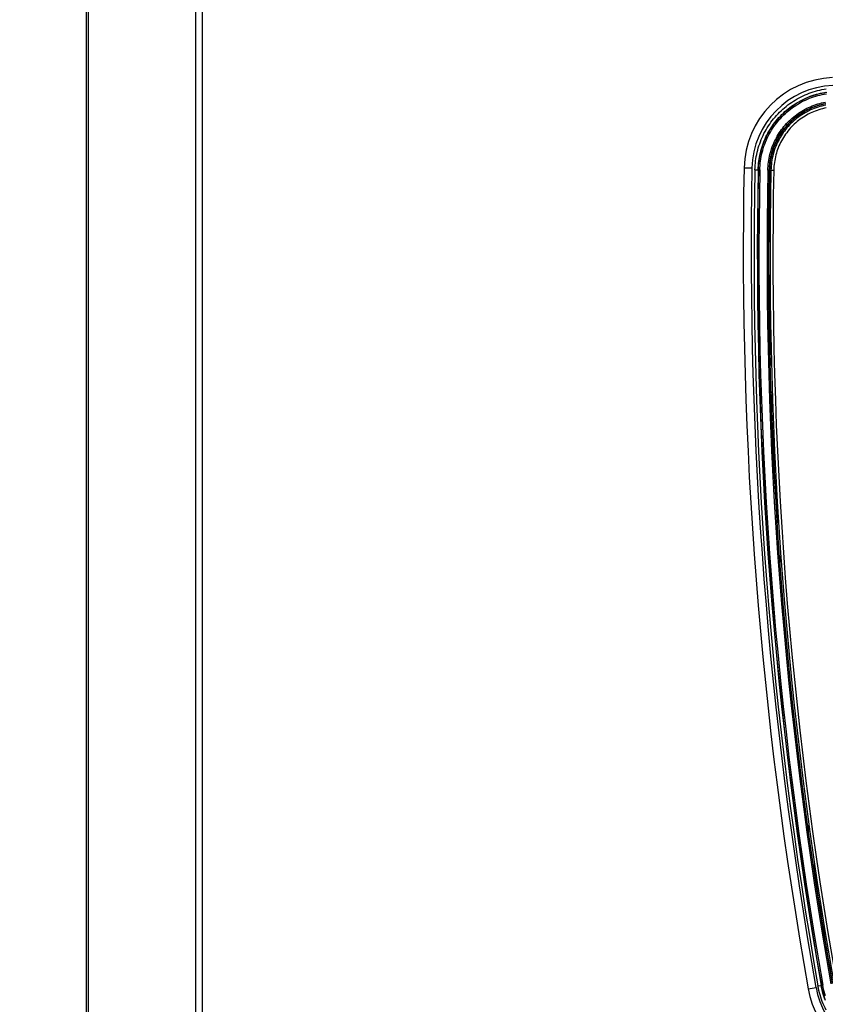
# Model space of a CAD drawing. Header units: centimetres. Extents: x 4745 to 39369, y 17389 to 19524.
# Tile 16 of 188: x 15478 to 15492, y 18152 to 18170. Entities that reach past the tile are written whole.
import ezdxf
from ezdxf import colors
from ezdxf.entities.mleader import LeaderData, LeaderLine
from ezdxf.math import Vec2, Vec3

# ---------------------------------------------------------------- set-up
doc = ezdxf.new("R2010")
doc.units = ezdxf.units.CM
doc.layers.add('$_urządzenia', color=250, linetype='Continuous')
doc.layers.add('IS_Opis', color=250, linetype='Continuous', lineweight=9)
doc.styles.add('styl1', font='ARIALN.TTF')

# ---------------------------------------------------------------- blocks, each defined once
blk = doc.blocks.new('A$C92957c0b')
at = {"layer": '$_urządzenia'}
for p, q in [((-279.34, -1127), (-279.34, -29)), ((-300, -1125.6), (-300, -30.4)), ((-299.63, -1125.6), (-299.63, -30.4)), ((-280.56, -30.4), (-280.56, -1125.6)), ((-182.9, -891.35), (-181.5, -891.37)), ((-180.97, -891.7), (-180.1, -891.72)), ((-178.67, -891.75), (-177.62, -891.77)), ((-178.5, -903.16), (-178.5, -903.2)), ((-178.5, -903.2), (-178.5, -903.24)), ((-178.5, -903.24), (-178.5, -903.27)), ((-178.5, -903.27), (-178.5, -903.31)), ((-178.5, -903.43), (-178.5, -903.46)), ((-178.5, -904.54), (-178.38, -904.5)), ((-178.49, -903.46), (-178.37, -903.5)), ((-178.37, -910.5), (-178.5, -910.46)), ((-178.37, -911.5), (-178.49, -911.54)), ((-178.49, -911.54), (-178.49, -911.57)), ((-178.5, -911.73), (-178.5, -911.76)), ((-178.5, -911.76), (-178.5, -911.8)), ((-178.5, -911.8), (-178.5, -911.84)), ((-178.3, -926.83), (-178.3, -926.89)), ((-178.3, -926.89), (-178.3, -926.95)), ((-178.3, -926.95), (-178.3, -927.01)), ((-178.3, -927.01), (-178.3, -927.04)), ((-178.26, -926.49), (-178.29, -926.54)), ((-178.18, -931.14), (-178.17, -931.2)), ((-178.17, -931.2), (-178.17, -931.26)), ((-178.17, -931.26), (-178.17, -931.31)), ((-178.13, -931.55), (-178.14, -931.55)), ((-178.11, -931.79), (-178.1, -931.84)), ((-178.1, -931.84), (-178.1, -931.9)), ((-178.1, -931.9), (-178.1, -931.96)), ((-177.08, -953.22), (-177.08, -953.26)), ((-177.08, -953.26), (-177.08, -953.29)), ((-177.08, -953.29), (-177.07, -953.33)), ((-177.06, -953.43), (-177.06, -953.46)), ((-176.93, -953.5), (-177.05, -953.46)), ((-176.87, -954.5), (-176.99, -954.54)), ((-176.51, -961.54), (-176.51, -961.57)), ((-171.58, -1008.43), (-171.58, -1008.46)), ((-170.45, -1015.5), (-170.58, -1015.46)), ((-170.43, -1016.54), (-170.42, -1016.57)), ((-170.31, -1016.5), (-170.42, -1016.54)), ((-170.4, -1016.74), (-170.4, -1016.78)), ((-170.4, -1016.78), (-170.39, -1016.82)), ((-170.39, -1016.82), (-170.39, -1016.84)), ((-171.48, -1037.55), (-170.1, -1037.31)), ((-169.75, -1037.03), (-168.9, -1036.88))]:
    blk.add_line(p, q, dxfattribs=at)
for points in [[(-180.97, -891.7), (-180.96, -891.31), (-180.93, -890.91), (-180.9, -890.52), (-180.85, -890.13), (-180.8, -889.74), (-180.73, -889.35), (-180.66, -888.96), (-180.57, -888.58), (-180.48, -888.2), (-180.37, -887.82), (-180.26, -887.44), (-180.13, -887.07), (-179.99, -886.7), (-179.85, -886.33), (-179.69, -885.97), (-179.53, -885.61), (-179.36, -885.26), (-179.17, -884.91), (-178.98, -884.57), (-178.78, -884.23), (-178.57, -883.9), (-178.35, -883.57), (-178.12, -883.25), (-177.89, -882.93), (-177.64, -882.62), (-177.39, -882.32), (-177.13, -882.02), (-176.86, -881.74), (-176.59, -881.46), (-176.3, -881.18), (-176.01, -880.92), (-175.72, -880.66), (-175.41, -880.41), (-175.1, -880.16), (-174.78, -879.93), (-174.46, -879.7), (-174.13, -879.49), (-173.8, -879.28), (-173.46, -879.08), (-173.11, -878.89), (-172.76, -878.71), (-172.41, -878.53), (-172.05, -878.37), (-171.69, -878.22), (-171.32, -878.08), (-170.95, -877.94), (-170.58, -877.82), (-170.2, -877.71), (-169.82, -877.6), (-169.44, -877.51), (-169.05, -877.42), (-168.67, -877.35), (-168.28, -877.29)], [(-180.39, -891.71), (-180.38, -891.33), (-180.36, -890.96), (-180.33, -890.58), (-180.28, -890.2), (-180.23, -889.83), (-180.17, -889.45), (-180.09, -889.08), (-180.01, -888.71), (-179.92, -888.35), (-179.82, -887.98), (-179.71, -887.62), (-179.59, -887.26), (-179.46, -886.9), (-179.32, -886.55), (-179.17, -886.2), (-179.01, -885.86), (-178.84, -885.52), (-178.67, -885.19), (-178.48, -884.86), (-178.29, -884.53), (-178.09, -884.21), (-177.87, -883.89), (-177.66, -883.59), (-177.43, -883.28), (-177.19, -882.99), (-176.95, -882.7), (-176.7, -882.41), (-176.44, -882.13), (-176.18, -881.86), (-175.91, -881.6), (-175.63, -881.34), (-175.34, -881.1), (-175.05, -880.85), (-174.75, -880.62), (-174.45, -880.4), (-174.14, -880.18), (-173.82, -879.97), (-173.5, -879.77), (-173.17, -879.58), (-172.84, -879.4), (-172.51, -879.22), (-172.17, -879.06), (-171.82, -878.9), (-171.47, -878.75), (-171.12, -878.62), (-170.76, -878.49), (-170.4, -878.37), (-170.04, -878.26), (-169.68, -878.16), (-169.31, -878.07), (-168.94, -877.99), (-168.57, -877.92), (-168.19, -877.86)], [(-180.35, -891.71), (-180.34, -891.31), (-180.32, -890.92), (-180.28, -890.52), (-180.23, -890.13), (-180.18, -889.73), (-180.11, -889.34), (-180.03, -888.95), (-179.94, -888.56), (-179.83, -888.18), (-179.72, -887.8), (-179.6, -887.42), (-179.47, -887.04), (-179.32, -886.67), (-179.17, -886.3), (-179, -885.94), (-178.83, -885.58), (-178.64, -885.23), (-178.45, -884.88), (-178.25, -884.54), (-178.03, -884.2), (-177.81, -883.87), (-177.58, -883.55), (-177.34, -883.23), (-177.09, -882.92), (-176.83, -882.62), (-176.56, -882.32), (-176.29, -882.03), (-176.01, -881.75), (-175.72, -881.48), (-175.42, -881.21), (-175.11, -880.95), (-174.8, -880.71), (-174.48, -880.47), (-174.16, -880.24), (-173.82, -880.02), (-173.49, -879.81), (-173.14, -879.61), (-172.79, -879.41), (-172.44, -879.23), (-172.08, -879.06), (-171.71, -878.9), (-171.35, -878.74), (-170.97, -878.6), (-170.6, -878.47), (-170.22, -878.35), (-169.84, -878.24), (-169.45, -878.14), (-169.06, -878.05), (-168.67, -877.98), (-168.28, -877.91)], [(-180.1, -891.72), (-180.09, -891.33), (-180.07, -890.94), (-180.03, -890.55), (-179.99, -890.16), (-179.93, -889.77), (-179.86, -889.39), (-179.78, -889.01), (-179.69, -888.63), (-179.59, -888.25), (-179.48, -887.87), (-179.36, -887.5), (-179.23, -887.13), (-179.09, -886.76), (-178.94, -886.4), (-178.78, -886.05), (-178.61, -885.7), (-178.42, -885.35), (-178.23, -885.01), (-178.03, -884.67), (-177.82, -884.34), (-177.61, -884.01), (-177.38, -883.7), (-177.14, -883.38), (-176.9, -883.08), (-176.64, -882.78), (-176.38, -882.49), (-176.11, -882.2), (-175.83, -881.93), (-175.55, -881.66), (-175.25, -881.4), (-174.95, -881.15), (-174.65, -880.91), (-174.33, -880.67), (-174.01, -880.44), (-173.69, -880.23), (-173.36, -880.02), (-173.02, -879.82), (-172.67, -879.63), (-172.33, -879.45), (-171.97, -879.29), (-171.62, -879.13), (-171.25, -878.98), (-170.89, -878.84), (-170.52, -878.71), (-170.15, -878.59), (-169.77, -878.48), (-169.39, -878.39), (-169.01, -878.3), (-168.62, -878.22), (-168.24, -878.16)], [(-178.67, -891.75), (-178.65, -891.39), (-178.63, -891.04), (-178.6, -890.69), (-178.56, -890.34), (-178.51, -890), (-178.45, -889.65), (-178.38, -889.31), (-178.3, -888.97), (-178.21, -888.63), (-178.11, -888.29), (-178, -887.96), (-177.88, -887.63), (-177.76, -887.3), (-177.62, -886.98), (-177.48, -886.66), (-177.32, -886.35), (-177.16, -886.04), (-176.99, -885.73), (-176.81, -885.43), (-176.63, -885.14), (-176.43, -884.85), (-176.23, -884.56), (-176.02, -884.28), (-175.8, -884.01), (-175.57, -883.74), (-175.34, -883.48), (-175.1, -883.23), (-174.85, -882.98), (-174.6, -882.74), (-174.34, -882.51), (-174.07, -882.28), (-173.8, -882.07), (-173.52, -881.86), (-173.23, -881.65), (-172.94, -881.46), (-172.64, -881.27), (-172.34, -881.09), (-172.04, -880.92), (-171.73, -880.76), (-171.41, -880.61), (-171.09, -880.47), (-170.77, -880.33), (-170.44, -880.21), (-170.11, -880.09), (-169.78, -879.98), (-169.44, -879.89), (-169.1, -879.8), (-168.75, -879.72), (-168.4, -879.65)], [(-178.42, -891.75), (-178.4, -891.4), (-178.38, -891.06), (-178.35, -890.71), (-178.31, -890.37), (-178.26, -890.04), (-178.2, -889.7), (-178.13, -889.36), (-178.05, -889.03), (-177.97, -888.7), (-177.87, -888.37), (-177.76, -888.04), (-177.65, -887.72), (-177.52, -887.4), (-177.39, -887.08), (-177.25, -886.77), (-177.1, -886.46), (-176.94, -886.16), (-176.78, -885.86), (-176.6, -885.56), (-176.42, -885.27), (-176.23, -884.99), (-176.03, -884.71), (-175.82, -884.44), (-175.61, -884.17), (-175.38, -883.91), (-175.16, -883.65), (-174.92, -883.4), (-174.68, -883.16), (-174.43, -882.93), (-174.17, -882.7), (-173.91, -882.48), (-173.64, -882.26), (-173.37, -882.06), (-173.09, -881.86), (-172.8, -881.67), (-172.51, -881.49), (-172.22, -881.31), (-171.92, -881.15), (-171.62, -880.99), (-171.31, -880.84), (-170.99, -880.7), (-170.68, -880.57), (-170.36, -880.44), (-170.03, -880.33), (-169.71, -880.22), (-169.37, -880.13), (-169.04, -880.04), (-168.7, -879.96), (-168.36, -879.89)], [(-168.41, -879.96), (-168.76, -880.03), (-169.12, -880.12), (-169.47, -880.21), (-169.81, -880.32), (-170.16, -880.43), (-170.5, -880.56), (-170.83, -880.69), (-171.17, -880.84), (-171.49, -880.99), (-171.82, -881.16), (-172.14, -881.33), (-172.45, -881.51), (-172.76, -881.71), (-173.06, -881.91), (-173.35, -882.12), (-173.64, -882.34), (-173.93, -882.56), (-174.2, -882.8), (-174.47, -883.04), (-174.73, -883.29), (-174.99, -883.55), (-175.23, -883.82), (-175.47, -884.09), (-175.7, -884.38), (-175.92, -884.66), (-176.13, -884.96), (-176.34, -885.26), (-176.53, -885.56), (-176.72, -885.87), (-176.9, -886.19), (-177.06, -886.51), (-177.22, -886.84), (-177.37, -887.17), (-177.51, -887.51), (-177.64, -887.85), (-177.75, -888.19), (-177.86, -888.54), (-177.96, -888.89), (-178.05, -889.24), (-178.12, -889.59), (-178.19, -889.95), (-178.24, -890.31), (-178.29, -890.67), (-178.32, -891.03), (-178.35, -891.39), (-178.36, -891.75)], [(-168.36, -880.19), (-168.71, -880.27), (-169.06, -880.35), (-169.4, -880.44), (-169.74, -880.54), (-170.08, -880.66), (-170.41, -880.78), (-170.74, -880.91), (-171.07, -881.05), (-171.39, -881.2), (-171.7, -881.37), (-172.02, -881.54), (-172.32, -881.72), (-172.62, -881.9), (-172.92, -882.1), (-173.21, -882.31), (-173.49, -882.52), (-173.77, -882.74), (-174.04, -882.97), (-174.3, -883.21), (-174.56, -883.46), (-174.81, -883.71), (-175.05, -883.97), (-175.28, -884.24), (-175.51, -884.52), (-175.72, -884.8), (-175.93, -885.09), (-176.13, -885.38), (-176.32, -885.68), (-176.51, -885.98), (-176.68, -886.29), (-176.84, -886.61), (-177, -886.93), (-177.14, -887.25), (-177.28, -887.58), (-177.41, -887.91), (-177.52, -888.25), (-177.63, -888.59), (-177.72, -888.93), (-177.81, -889.28), (-177.88, -889.63), (-177.95, -889.98), (-178.01, -890.33), (-178.05, -890.69), (-178.08, -891.04), (-178.11, -891.4), (-178.12, -891.76)], [(-168.27, -880.68), (-168.6, -880.75), (-168.93, -880.83), (-169.26, -880.92), (-169.59, -881.02), (-169.91, -881.13), (-170.23, -881.24), (-170.55, -881.37), (-170.86, -881.51), (-171.17, -881.65), (-171.47, -881.81), (-171.77, -881.97), (-172.06, -882.14), (-172.35, -882.32), (-172.64, -882.51), (-172.91, -882.71), (-173.19, -882.92), (-173.45, -883.13), (-173.71, -883.35), (-173.96, -883.58), (-174.21, -883.81), (-174.45, -884.06), (-174.68, -884.31), (-174.9, -884.56), (-175.12, -884.83), (-175.32, -885.1), (-175.52, -885.37), (-175.72, -885.65), (-175.9, -885.94), (-176.07, -886.23), (-176.24, -886.53), (-176.4, -886.83), (-176.55, -887.14), (-176.69, -887.45), (-176.82, -887.77), (-176.94, -888.08), (-177.05, -888.41), (-177.15, -888.73), (-177.24, -889.06), (-177.32, -889.39), (-177.4, -889.73), (-177.46, -890.06), (-177.51, -890.4), (-177.55, -890.74), (-177.59, -891.08), (-177.61, -891.42), (-177.62, -891.77)], [(-178.5, -903.31), (-178.5, -903.33), (-178.5, -903.34), (-178.5, -903.36), (-178.5, -903.37), (-178.5, -903.39), (-178.5, -903.4), (-178.5, -903.41), (-178.5, -903.42), (-178.5, -903.43), (-178.5, -903.44), (-178.5, -903.44), (-178.49, -903.45), (-178.49, -903.45), (-178.49, -903.46), (-178.49, -903.46), (-178.49, -903.46)], [(-178.49, -911.54), (-178.49, -911.54), (-178.49, -911.54), (-178.49, -911.55), (-178.49, -911.55), (-178.49, -911.56), (-178.49, -911.56), (-178.49, -911.57), (-178.49, -911.58), (-178.49, -911.59), (-178.49, -911.6), (-178.5, -911.61), (-178.5, -911.63), (-178.5, -911.64), (-178.5, -911.66), (-178.5, -911.67), (-178.5, -911.69), (-178.5, -911.73)], [(-178.29, -926.54), (-178.29, -926.54), (-178.29, -926.55), (-178.29, -926.56), (-178.29, -926.57), (-178.29, -926.58), (-178.3, -926.59), (-178.3, -926.61), (-178.3, -926.62), (-178.3, -926.64), (-178.3, -926.66), (-178.3, -926.68), (-178.3, -926.7), (-178.3, -926.72), (-178.3, -926.75), (-178.3, -926.78), (-178.3, -926.83)], [(-178.18, -931.05), (-178.18, -931.08), (-178.18, -931.14)], [(-178.17, -931.31), (-178.17, -931.34), (-178.16, -931.36), (-178.16, -931.39), (-178.16, -931.41), (-178.16, -931.43), (-178.16, -931.45), (-178.15, -931.47), (-178.15, -931.48), (-178.15, -931.5), (-178.15, -931.51), (-178.15, -931.52), (-178.15, -931.53), (-178.14, -931.54), (-178.14, -931.54), (-178.14, -931.55)], [(-178.13, -931.55), (-178.13, -931.56), (-178.13, -931.56), (-178.13, -931.57), (-178.13, -931.58), (-178.13, -931.59)], [(-178.13, -931.59), (-178.12, -931.6), (-178.12, -931.62), (-178.12, -931.63), (-178.12, -931.65), (-178.12, -931.67), (-178.11, -931.69), (-178.11, -931.71), (-178.11, -931.74), (-178.11, -931.76), (-178.11, -931.79)], [(-178.1, -931.96), (-178.1, -932.02), (-178.09, -932.05)], [(-177.09, -953.16), (-177.08, -953.18), (-177.08, -953.22)], [(-177.07, -953.33), (-177.07, -953.34), (-177.07, -953.36), (-177.07, -953.37), (-177.07, -953.39), (-177.07, -953.4), (-177.06, -953.41), (-177.06, -953.42), (-177.06, -953.43), (-177.06, -953.44), (-177.06, -953.44), (-177.06, -953.45), (-177.06, -953.45), (-177.05, -953.46), (-177.05, -953.46), (-177.05, -953.46)], [(-170.42, -1016.54), (-170.42, -1016.54), (-170.42, -1016.54), (-170.42, -1016.54), (-170.42, -1016.55), (-170.42, -1016.56), (-170.42, -1016.56), (-170.42, -1016.57), (-170.42, -1016.58), (-170.42, -1016.59), (-170.42, -1016.6), (-170.42, -1016.61), (-170.42, -1016.63), (-170.42, -1016.64), (-170.41, -1016.66), (-170.41, -1016.67), (-170.41, -1016.69), (-170.41, -1016.71), (-170.4, -1016.74)], [(-168.3, -1041.32), (-168.48, -1040.95), (-168.66, -1040.58), (-168.82, -1040.2), (-168.98, -1039.81), (-169.12, -1039.43), (-169.25, -1039.03), (-169.38, -1038.64), (-169.49, -1038.24), (-169.59, -1037.84), (-169.68, -1037.44), (-169.75, -1037.03)], [(-168.44, -1039.61), (-168.58, -1039.23), (-168.71, -1038.86), (-168.83, -1038.48), (-168.93, -1038.09), (-169.03, -1037.71), (-169.11, -1037.32), (-169.19, -1036.93)], [(-168.4, -1039.61), (-168.54, -1039.24), (-168.67, -1038.86), (-168.78, -1038.48), (-168.89, -1038.09), (-168.99, -1037.7), (-169.07, -1037.32), (-169.15, -1036.92)], [(-168.43, -1038.78), (-168.54, -1038.41), (-168.65, -1038.03), (-168.74, -1037.65), (-168.83, -1037.27), (-168.9, -1036.88)]]:
    blk.add_lwpolyline(points, dxfattribs=at)
for centre, radius, start, end in [((-166.5, -891.67), 16.4, 92.3881, 178.8666), ((-166.5, -891.67), 15, 92.3881, 178.8666), ((568.35, -906.21), 751.4, 178.8666, 190.06689), ((568.35, -906.21), 750, 178.8666, 190.06689), ((568, -907), 749.13, 178.82971, 189.99585), ((568, -907), 748.55, 178.82971, 189.99585), ((568, -907), 748.51, 178.82971, 189.99585), ((568, -907), 748.26, 178.82971, 189.99585), ((568, -907), 746.82, 178.82971, 189.99585), ((568, -907), 746.57, 178.82971, 189.99585), ((568, -907), 746.51, 178.82971, 179.70539), ((568, -907), 746.28, 178.82971, 189.99585), ((568, -907), 745.78, 178.82971, 189.99585), ((568, -907), 746.51, 179.72841, 179.81124), ((568, -907), 746.38, 179.73132, 179.80809), ((568, -907), 746.51, 180.26551, 180.34834), ((568, -907), 746.38, 180.26868, 180.34544), ((568, -907), 746.51, 180.37136, 181.49633), ((568, -907), 746.57, 181.53811, 181.8459), ((568, -907), 746.51, 181.92311, 183.54521), ((568, -907), 746.51, 183.56835, 183.65131), ((568, -907), 746.38, 183.57187, 183.64879), ((568, -907), 746.51, 184.10662, 184.18971), ((568, -907), 746.51, 187.81162, 187.89516), ((568, -907), 746.51, 188.35403, 188.43784), ((568, -907), 746.38, 188.35858, 188.43618), ((568, -907), 746.51, 188.46093, 189.99585), ((-155.33, -1034.69), 16.4, 190.0669, 266.4492), ((-155.33, -1034.69), 15, 190.0669, 266.4492)]:
    blk.add_arc(centre, radius, start, end, dxfattribs=at)

msp = doc.modelspace()

# ---------------------------------------------------------------- block references
at = {"layer": '$_urządzenia', "xscale": 0.1, "yscale": 0.1, "zscale": 0.1}
msp.add_blockref('A$C92957c0b', (15509.216, 18256.513), dxfattribs=at)

# ---------------------------------------------------------------- leaders
at = {"layer": 'IS_Opis'}
ml = msp.add_multileader_mtext('Standard', dxfattribs=at)
ml.set_content('Projektowany kocioł gazowy 1-funkcyjny 29,5kW z zamkniętą komorą spalania.', color=256, style='styl1')
ml.set_leader_properties()
ml.build(insert=Vec2(0, 0))
ml.multileader.update_dxf_attribs({"dogleg_length": 5, "arrow_head_size": 7.5})
ctx = ml.context
ctx.base_point, ctx.char_height, ctx.arrow_head_size, ctx.landing_gap_size, ctx.plane_origin = Vec3(15107.702, 18198.713), 12, 7.5, 5, Vec3(15436.327, 18046.914)
ctx.text_align_type = 2
notes = []
notes.append((ctx, [(1, (1, 1, 0), (15371.924, 18198.713), (-1, 0), 10.121, [(1, [(15479.216, 18198.713), (15558.434, 18188.713)], 0, [])])]))
ctx.mtext.insert, ctx.mtext.width, ctx.mtext.defined_height, ctx.mtext.alignment, ctx.mtext.flow_direction = Vec3(15356.803, 18206.452), 283.21555, 76.915, 3, 5
for ctx, leaders in notes:
    for number, flags, end, landing, length, lines in leaders:
        leader = LeaderData()
        leader.index, (leader.has_last_leader_line, leader.has_dogleg_vector, leader.attachment_direction) = number, flags
        leader.last_leader_point, leader.dogleg_vector, leader.dogleg_length = Vec3(end), Vec3(landing), length
        for number, points, colour, breaks in lines:
            line = LeaderLine()
            line.index, line.vertices, line.color, line.breaks = number, Vec3.list(points), colors.encode_raw_color(colour), breaks
            leader.lines.append(line)
        ctx.leaders.append(leader)

doc.saveas('drawing.dxf')
